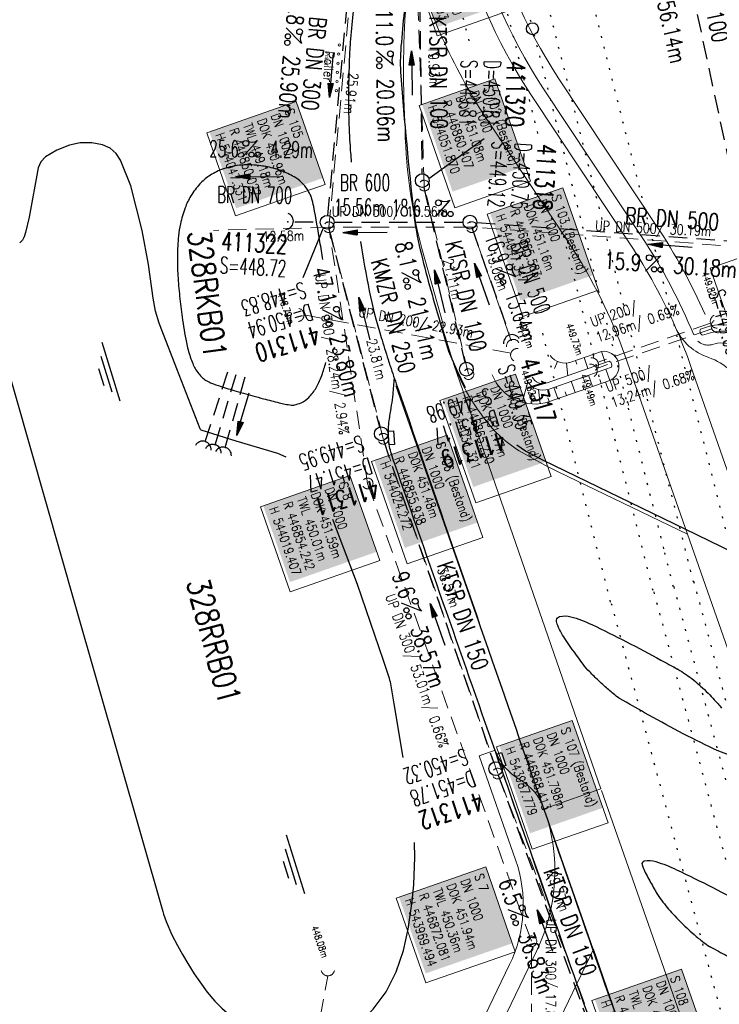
# Model space of a CAD drawing. Extents: x 446577 to 447240, y 443630 to 444842.
# Tile 25 of 71: x 446817 to 446893, y 443962 to 444069. Entities that reach past the tile are written whole.
import ezdxf
from ezdxf.enums import TextEntityAlignment as Align

# ---------------------------------------------------------------- set-up
doc = ezdxf.new("R2010")
doc.units = 0
doc.header["$LTSCALE"] = 2
doc.header["$MEASUREMENT"] = 0
for name, pattern in [('AUSGEZOGEN', [0]), ('GESTRICH-X2', [1.5, 1, -0.5]), ('PUNKTX2_STR', [0.6, 0.1, -0.5])]:
    doc.linetypes.add(name, pattern=pattern)
doc.layers.get('0').update_dxf_attribs({"linetype": 'AUSGEZOGEN'})
for name, color, linetype in [('200_ACHSEN', 7, 'CONTINUOUS'), ('210_Text', 7, 'CONTINUOUS'), ('Bahnachse', 7, 'CONTINUOUS'), ('Beschriftung', 7, 'CONTINUOUS'), ('FBR', 8, 'CONTINUOUS'), ('Gleisachsen', 7, 'CONTINUOUS'), ('GLOBAL', 7, 'CONTINUOUS'), ('Hintergrund', 7, 'CONTINUOUS'), ('Hintergrundplan', 7, 'CONTINUOUS'), ('Ingenieurbauwerke', 15, 'CONTINUOUS'), ('KANAL', 7, 'GESTRICH-X2'), ('PFEIL', 7, 'CONTINUOUS'), ('RRB', 4, 'AUSGEZOGEN'), ('SCHACHTNR', 6, 'CONTINUOUS'), ('SCHLITZRINNE', 8, 'AUSGEZOGEN'), ('SCHSYMBOL', 7, 'AUSGEZOGEN'), ('STRASSE', 8, 'CONTINUOUS'), ('TEXTO', 4, 'CONTINUOUS'), ('TEXTU', 4, 'CONTINUOUS')]:
    doc.layers.add(name, color=color, linetype=linetype)
doc.styles.add('10', font='ARIALUNI.TTF', dxfattribs={"height": 1})
doc.styles.add('11', font='txt_____.ttf', dxfattribs={"width": 0.8, "height": 1})
doc.styles.add('4', font='txt_____.ttf', dxfattribs={"width": 0.9, "height": 1})
doc.styles.add('6', font='txt_____.ttf', dxfattribs={"width": 0.8, "height": 1})
doc.styles.add('8', font='txt_____.ttf', dxfattribs={"width": 0.8, "height": 1})
doc.styles.add('ROMANS', font='romans.shx', dxfattribs={"width": 0.8})

# ---------------------------------------------------------------- blocks, each defined once
blk = doc.blocks.new('GST')
at = {"color": 0}
blk.add_circle((0, 0), 0.75, dxfattribs=at)
blk.add_point((0, 0), dxfattribs=at)
blk = doc.blocks.new('10')
blk.add_blockref('GST', (0, 0))
blk = doc.blocks.new('PROM')
blk.add_line((1.57, 1.82), (0.02, 0.02))
for centre, radius in [((0.32, 1.51), 0.317), ((0.94, 0.29), 0.283), ((1.64, 0.29), 0.283)]:
    blk.add_circle(centre, radius)
blk.add_arc((0.99, 2.68), 1.03, 239.1414, 303.3549)
blk = doc.blocks.new('PFEIL2')
at = {"color": 0}
for p, q in [((0.88, 0), (-2.4, -0.01)), ((0.88, -0.27), (0.88, 0.28)), ((0.88, 0.28), (2.43, 0.01)), ((0.91, 0.27), (0.88, 0.26)), ((0.97, 0.26), (0.88, 0.25)), ((1.02, 0.25), (0.88, 0.23)), ((1.07, 0.24), (0.88, 0.21)), ((1.13, 0.23), (0.88, 0.19)), ((1.18, 0.22), (0.88, 0.17)), ((1.24, 0.21), (0.88, 0.15)), ((1.29, 0.21), (0.88, 0.14)), ((1.34, 0.2), (0.88, 0.12)), ((1.4, 0.19), (0.88, 0.1)), ((1.45, 0.18), (0.88, 0.08)), ((1.51, 0.17), (0.88, 0.06)), ((1.56, 0.16), (0.88, 0.04)), ((1.61, 0.15), (0.88, 0.02)), ((1.67, 0.14), (0.88, 0.01)), ((1.72, 0.13), (0.88, -0.01)), ((1.78, 0.12), (0.88, -0.03)), ((1.83, 0.11), (0.88, -0.05)), ((1.88, 0.1), (0.88, -0.07)), ((1.94, 0.09), (0.88, -0.09)), ((2.05, 0.08), (0.88, -0.12)), ((1.99, 0.08), (0.88, -0.11)), ((2.1, 0.07), (0.88, -0.14)), ((2.15, 0.06), (0.88, -0.16)), ((2.21, 0.05), (0.88, -0.18)), ((2.26, 0.04), (0.88, -0.2)), ((2.32, 0.03), (0.88, -0.22)), ((2.37, 0.02), (0.88, -0.23)), ((2.42, 0.01), (0.88, -0.25)), ((2.43, 0.01), (0.88, -0.27))]:
    blk.add_line(p, q, dxfattribs=at)
blk = doc.blocks.new('40')
at = {"color": 0}
blk.add_arc((0.02, 0.31), 0.91, 192.5363, 347.4637, dxfattribs=at)
blk.add_point((0, 0), dxfattribs=at)
blk = doc.blocks.new('30S')
at = {"color": 0}
for p, q in [((-0.75, -0.58), (-0.75, 0)), ((-0.75, 0), (0.75, 0)), ((0.75, 0), (0.75, -0.58)), ((0.75, -0.58), (-0.75, -0.58))]:
    blk.add_line(p, q, dxfattribs=at)
blk.add_point((0, 0), dxfattribs=at)
blk = doc.blocks.new('WASSER2')
at = {"layer": 'TEXTU'}
for p, q in [((-3.34, 0.01), (3.36, 0.01)), ((-1.9, -0.54), (2.16, -0.54)), ((-0.7, -1.16), (1.24, -1.16))]:
    blk.add_line(p, q, dxfattribs=at)
blk = doc.blocks.new('DL')
at = {"color": 0}
blk.add_arc((-0.31, 0.02), 0.91, 282.5363, 77.4637, dxfattribs=at)
blk.add_point((0.6, 0), dxfattribs=at)
blk = doc.blocks.new('Schacht')
at = {"color": 18, "lineweight": 9, "true_color": 0x000000}
blk.add_circle((0, 0), 0.779, dxfattribs=at)
blk = doc.blocks.new('Ein-_Auslauf')
at = {"color": 18, "lineweight": 9, "true_color": 0x000000}
blk.add_lwpolyline([(-0.700676, -0.583948, -0.8168744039), (0.724419, -0.589597)], format="xyb", dxfattribs=at)

msp = doc.modelspace()

# ---------------------------------------------------------------- hatches: boundary and pattern name
at = {"layer": 'SCHLITZRINNE'}
h = msp.add_hatch(dxfattribs=at)
h.set_pattern_fill('_USER', color=256, scale=1.5, angle=45, style=0, pattern_type=0)
h.set_pattern_definition([(322.9886, (446836.6, 444435.4555), (0.9029613, 1.1977733), [])])
edge = h.paths.add_edge_path()
edge.add_arc((443111.83, 443902.6), 3762.71, 8.23795, 8.30974, ccw=False)
edge.add_arc((446520.77, 444396.14), 318.23, 7.9911, 8.2379, ccw=False)
edge.add_arc((253459.12, 417293.73), 195272.94, 7.9871951, 7.9910869, ccw=False)
edge.add_arc((449695.91, 444828.29), 2886.15, 187.98719, 188.01921)
edge.add_arc((478554.21, 448893.92), 32029.44, 188.019207, 188.030722)
edge.add_arc((640420.62, 471731.27), 195498.95, 188.0307211, 188.0353819)
edge.add_arc((455274.81, 445594.12), 8517.33, 188.035382, 188.097152)
edge.add_arc((489167.9, 450416.11), 42751.72, 188.097151, 188.124722)
edge.add_arc((449184.27, 444707.99), 2362.7, 188.12472, 188.49575)
edge.add_arc((449950.36, 444822.42), 3137.28, 188.49575, 188.81773)
edge.add_arc((447543.72, 444449.09), 701.86, 188.81773, 189.30353)
edge.add_arc((451782.27, 445143.45), 4996.91, 189.30353, 189.48559)
edge.add_arc((448740.59, 444635.24), 1913.06, 189.48559, 190.21078)
edge.add_arc((449004.19, 444682.72), 2180.9, 190.21078, 190.88997)
edge.add_arc((448612.49, 444607.36), 1782.03, 190.88997, 191.6137)
edge.add_arc((448466.45, 444577.34), 1632.93, 191.6137, 192.36975)
edge.add_arc((450054.51, 444925.62), 3258.73, 192.36975, 192.71232)
edge.add_arc((448394.44, 444551.13), 1556.95, 192.71232, 193.20792)
edge.add_arc((448423.51, 444557.96), 1586.81, 193.20792, 193.56218)
edge.add_arc((449785.72, 444886.56), 2988.09, 193.56218, 193.82035)
edge.add_arc((448360.45, 444535.94), 1520.33, 193.82035, 194.67397)
edge.add_arc((449045.99, 444715.46), 2228.99, 194.67397, 195.37895)
edge.add_arc((447260.21, 444224.28), 376.88, 195.379, 195.9801)
edge.add_arc((496192.2, 458236.93), 51275.74, 195.980127, 196.031667)
edge.add_arc((447192.22, 444157.1), 293.01, 196.0317, 196.9281)
edge.add_arc((450021.91, 445018.34), 3250.86, 196.92811, 197.19724)
edge.add_arc((443111.83, 443902.6), 3762.21, 8.23795, 8.30974, ccw=False)
edge.add_arc((446520.77, 444396.14), 317.73, 7.9911, 8.2379, ccw=False)
edge.add_arc((253459.12, 417293.73), 195272.44, 7.9871951, 7.9910869, ccw=False)
edge.add_arc((449695.91, 444828.29), 2886.65, 187.98719, 188.00697)
edge.add_line((446834.54, 444446.34), (446835.04, 444446.41))
h = msp.add_hatch(dxfattribs=at)
h.set_pattern_fill('_USER', color=256, scale=1.5, angle=45, style=0, pattern_type=0)
h.set_pattern_definition([(331.9152, (446910.9975, 444074.8353), (0.706167, 1.3233776), [])])
edge = h.paths.add_edge_path()
edge.add_arc((443111.83, 443902.6), 3762.71, 8.23795, 8.30974, ccw=False)
edge.add_arc((446520.77, 444396.14), 318.23, 7.9911, 8.2379, ccw=False)
edge.add_arc((253459.12, 417293.73), 195272.94, 7.9871951, 7.9910869, ccw=False)
edge.add_arc((449695.91, 444828.29), 2886.15, 187.98719, 188.01921)
edge.add_arc((478554.21, 448893.92), 32029.44, 188.019207, 188.030722)
edge.add_arc((640420.62, 471731.27), 195498.95, 188.0307211, 188.0353819)
edge.add_arc((455274.81, 445594.12), 8517.33, 188.035382, 188.097152)
edge.add_arc((489167.9, 450416.11), 42751.72, 188.097151, 188.124722)
edge.add_arc((449184.27, 444707.99), 2362.7, 188.12472, 188.49575)
edge.add_arc((449950.36, 444822.42), 3137.28, 188.49575, 188.81773)
edge.add_arc((447543.72, 444449.09), 701.86, 188.81773, 189.30353)
edge.add_arc((451782.27, 445143.45), 4996.91, 189.30353, 189.48559)
edge.add_arc((448740.59, 444635.24), 1913.06, 189.48559, 190.21078)
edge.add_arc((449004.19, 444682.72), 2180.9, 190.21078, 190.88997)
edge.add_arc((448612.49, 444607.36), 1782.03, 190.88997, 191.6137)
edge.add_arc((448466.45, 444577.34), 1632.93, 191.6137, 192.36975)
edge.add_arc((450054.51, 444925.62), 3258.73, 192.36975, 192.71232)
edge.add_arc((448394.44, 444551.13), 1556.95, 192.71232, 193.20792)
edge.add_arc((448423.51, 444557.96), 1586.81, 193.20792, 193.56218)
edge.add_arc((449785.72, 444886.56), 2988.09, 193.56218, 193.82035)
edge.add_arc((448360.45, 444535.94), 1520.33, 193.82035, 194.67397)
edge.add_arc((449045.99, 444715.46), 2228.99, 194.67397, 195.37895)
edge.add_arc((447260.21, 444224.28), 376.88, 195.379, 195.9801)
edge.add_arc((496192.2, 458236.93), 51275.74, 195.980127, 196.031667)
edge.add_arc((447192.22, 444157.1), 293.01, 196.0317, 196.9281)
edge.add_arc((450021.91, 445018.34), 3250.86, 196.92811, 197.19724)
edge.add_arc((447192.22, 444157.1), 293.51, 196.1512, 196.9281)
edge.add_arc((450021.91, 445018.34), 3251.36, 196.92811, 197.19724)

# ---------------------------------------------------------------- linework, layer by layer
at = {"layer": '200_ACHSEN', "color": 8, "lineweight": 9, "true_color": 0x7f7f7f}
msp.add_lwpolyline([(446877.09, 444209.21, -0.004255), (446885.42, 444176.32, 0.024318), (446940.47, 443990.56), (446963.14, 443925.82), (447048.75, 443681.27)], format="xyb", dxfattribs=at)
msp.add_lwpolyline([(446877.09, 444209.21, -0.004255), (446885.42, 444176.32, 0.024318), (446940.47, 443990.56), (446963.14, 443925.82), (447048.75, 443681.27)], format="xyb", dxfattribs=at)
at = {"layer": '210_Text', "color": 18, "lineweight": 9, "true_color": 0x000000}
for points in [[(446851.23, 444066.65, 1), (446851.48, 444066.65, 1), (446851.23, 444066.65)], [(446851.23, 444066.65, 1), (446851.48, 444066.65, 1), (446851.23, 444066.65)], [(446851.17, 444065.65, 1), (446851.42, 444065.65, 1), (446851.17, 444065.65)], [(446851.17, 444065.65, 1), (446851.42, 444065.65, 1), (446851.17, 444065.65)], [(446851.1, 444064.65, 1), (446851.35, 444064.65, 1), (446851.1, 444064.65)], [(446851.1, 444064.65, 1), (446851.35, 444064.65, 1), (446851.1, 444064.65)], [(446851.03, 444063.65, 1), (446851.28, 444063.65, 1), (446851.03, 444063.65)], [(446851.03, 444063.65, 1), (446851.28, 444063.65, 1), (446851.03, 444063.65)], [(446850.97, 444062.66, 1), (446851.22, 444062.66, 1), (446850.97, 444062.66)], [(446850.97, 444062.66, 1), (446851.22, 444062.66, 1), (446850.97, 444062.66)], [(446850.9, 444061.66, 1), (446851.15, 444061.66, 1), (446850.9, 444061.66)], [(446850.9, 444061.66, 1), (446851.15, 444061.66, 1), (446850.9, 444061.66)]]:
    msp.add_lwpolyline(points, format="xyb", close=True, dxfattribs=at)
at = {"layer": 'Bahnachse', "color": 7, "linetype": 'PUNKTX2_STR'}
msp.add_line((446870.7, 444075.2), (446872.25, 444069.04), dxfattribs=at)
at = {"layer": 'Bahnachse', "linetype": 'PUNKTX2_STR'}
for p, q in [((446872.57, 444067.78), (446886.8, 444011.3)), ((446886.8, 444011.3), (446887.73, 444007.58)), ((446887.8, 444007.6), (446897.28, 443972.23))]:
    msp.add_line(p, q, dxfattribs=at)
at = {"layer": 'Bahnachse', "color": 7, "linetype": 'Continuous'}
msp.add_circle((446872.41, 444068.41), 0.65, dxfattribs=at)
at = {"layer": 'Beschriftung', "color": 18, "lineweight": 9, "true_color": 0x000000}
for points in [[(446868.58, 444080.2), (446871.77, 444071.06), (446862.02, 444067.65), (446858.82, 444076.8), (446868.58, 444080.2)], [(446868.31, 444062.94), (446872.21, 444051.78), (446863.96, 444048.9), (446860.07, 444060.06), (446868.31, 444062.94)], [(446846.66, 444060.46), (446849.81, 444051.44), (446840.06, 444048.03), (446836.91, 444057.05), (446846.66, 444060.46)], [(446875.72, 444051.08), (446879.62, 444039.92), (446871.37, 444037.04), (446867.48, 444048.2), (446875.72, 444051.08)], [(446901.53, 444045.73), (446904.77, 444036.47), (446895.01, 444033.06), (446891.78, 444042.32), (446901.53, 444045.73)], [(446870.57, 444030.76), (446874.46, 444019.6), (446866.22, 444016.72), (446862.32, 444027.88), (446870.57, 444030.76)], [(446863.1, 444024.12), (446867, 444012.96), (446858.76, 444010.08), (446854.86, 444021.24), (446863.1, 444024.12)], [(446852.52, 444019.72), (446855.76, 444010.45), (446846, 444007.04), (446842.76, 444016.31), (446852.52, 444019.72)], [(446876.74, 443993.01), (446880.64, 443981.85), (446872.39, 443978.97), (446868.49, 443990.13), (446876.74, 443993.01)], [(446867.32, 443977.05), (446870.54, 443967.79), (446860.78, 443964.4), (446857.56, 443973.66), (446867.32, 443977.05)], [(446888.65, 443965.91), (446891.89, 443956.64), (446882.13, 443953.23), (446878.89, 443962.5), (446888.65, 443965.91)]]:
    msp.add_lwpolyline(points, close=True, dxfattribs=at)
at = {"layer": 'FBR', "flags": 128}
msp.add_lwpolyline([(446878.68, 444195.39, 0.001546), (446880.95, 444185.85, 0.001126), (446884.14, 444172.77, 0.003725), (446889.71, 444150.81, 0.003076), (446896.82, 444124.33, 0.002623), (446897.89, 444120.52, 0.000225), (446910.61, 444076.18, 0.003912), (446911.91, 444071.79, 0.001174), (446916.39, 444057.19)], format="xyb", dxfattribs=at)
at = {"layer": 'FBR'}
for points in [[(446861.42, 444188.48, -0.005), (446861.89, 444180.08, -0.020582), (446861.94, 444170.85, -0.001032), (446861.01, 444146.11, -0.007795), (446860.83, 444142.84, -0.004342), (446859.19, 444122.31, -0.007421), (446857.95, 444110.33, -0.005828), (446855.94, 444094.92, 0.005838), (446853.93, 444079.54, 0.002081), (446852.84, 444069.99, 0.006504), (446852.55, 444066.93, 0.011525), (446852.48, 444065.88, 0.003515), (446852.38, 444062.46, 0.021637), (446852.51, 444055.93, 0.004353), (446852.66, 444053.87, 0.016598)], [(446875.71, 444144.71, 0.001523), (446879.95, 444128.66, 0.003013), (446882.16, 444120.56, 0.000031), (446888.73, 444097.13, 0.001239), (446888.89, 444096.55, 0.001309), (446893.44, 444080.77, 0.002539), (446895.85, 444072.66, 0.000684), (446897.9, 444065.92, 0.000889), (446899.49, 444060.74, 0.00048), (446902.03, 444052.57, 0.001031), (446903.22, 444048.77, 0.000421), (446904.11, 444045.94, 0.000452)], [(446858.42, 444070.26, 0.003076), (446858.08, 444066.46, 0.040287), (446858.06, 444063.28, 0.008493), (446859.47, 444048.33, 0.03184), (446860.18, 444044.3, 0.016136), (446862.33, 444036.53)], [(446853.67, 444045.22, 0.011289), (446854.63, 444039.83, 0.025623), (446855.92, 444034.77, 0.001286), (446856.68, 444032.35, 0.004431), (446856.9, 444031.65, 0.002442), (446857.66, 444029.43, 0.000136), (446871.48, 443989.56, 0.000951), (446884.95, 443950.98, 0.029801)], [(446894.43, 443989.13, -0.060943), (446892.19, 443989.89, -0.016767), (446884.62, 443993.86, -0.00126), (446881.97, 443995.37, -0.023958), (446881.84, 443995.45, -0.017922), (446881.22, 443995.92, -0.010502), (446880.22, 443996.78, -0.010196), (446879.6, 443997.36, -0.006528), (446878.65, 443998.31, -0.032166), (446877.92, 443999.16, -0.011327), (446876.07, 444001.74, -0.040945), (446875.16, 444003.35, -0.125745), (446875.04, 444003.95, -0.328623), (446875.37, 444004.34, -0.126561), (446876.59, 444004.32, -0.045068), (446878.86, 444003.47, -0.012865), (446886.41, 443999.6, -0.00041), (446888.15, 443998.65, -0.007586), (446888.24, 443998.6, -0.018744), (446889.09, 443998.06, -0.016956), (446889.98, 443997.4, -0.01545), (446890.73, 443996.76, -0.013517), (446891.55, 443995.98, -0.010513), (446892.22, 443995.27, -0.008528), (446893.02, 443994.36, -0.015727)], [(446895.98, 443972.75, 0.01026), (446888.14, 443976.71, 0.037309), (446885.89, 443977.59, 0.124877), (446884.58, 443977.66, 0.442569), (446884.35, 443977.29, 0.031066), (446884.53, 443976.82, 0.018658), (446884.89, 443976.08, 0.003611), (446885.67, 443974.66, 0.01325), (446885.89, 443974.28, 0.017043), (446886.48, 443973.41, 0.018166), (446887.09, 443972.63, 0.010786), (446887.72, 443971.92, 0.009409), (446888.48, 443971.12, 0.008398), (446889.21, 443970.41, 0.007845), (446890.01, 443969.68, 0.017463), (446891.01, 443968.86, 0.026869), (446891.7, 443968.39, 0.012419), (446891.77, 443968.35, 0.000475), (446893.58, 443967.37, 0.011161)]]:
    msp.add_lwpolyline(points, format="xyb", dxfattribs=at)
for points in [[(446865.1, 444029.28), (446864.15, 444031.23), (446863.3, 444033.22), (446862.33, 444036.53)], [(446873.6, 444021.35), (446871.65, 444022.38), (446870.7, 444023.01)], [(446897.13, 444009.4), (446895.68, 444010.63), (446889.04, 444013.86), (446873.6, 444021.35)]]:
    msp.add_lwpolyline(points, dxfattribs=at)
at = {"layer": 'Gleisachsen', "color": 8, "linetype": 'PUNKTX2_STR'}
for p, q in [((446872.88, 444075.75), (446889.91, 444008.16)), ((446868.52, 444074.65), (446872.98, 444056.92)), ((446875.2, 444048.13), (446885.56, 444007)), ((446889.97, 444008.18), (446910.86, 443930.2)), ((446885.63, 444007.02), (446902.86, 443942.69))]:
    msp.add_line(p, q, dxfattribs=at)
at = {"layer": 'Hintergrund', "color": 254, "lineweight": 18, "true_color": 0xcccccc}
for p, q in [((446878.03, 444032.57), (446878.45, 444031.36)), ((446878.97, 444032.9), (446879.11, 444032.5)), ((446879.11, 444032.5), (446879.11, 444032.5)), ((446879.11, 444032.5), (446879.11, 444032.5)), ((446879.92, 444033.23), (446880.34, 444032.02)), ((446882.51, 444032.72), (446889.3, 444013.33)), ((446875.15, 444032.13), (446874.82, 444031.37)), ((446874.82, 444031.37), (446874.82, 444031.37)), ((446874.82, 444031.37), (446874.82, 444031.37)), ((446874.82, 444031.37), (446874.82, 444031.37)), ((446876.13, 444031.97), (446876.25, 444030.59)), ((446877.08, 444032.24), (446877.23, 444031.84)), ((446877.23, 444031.84), (446877.23, 444031.84)), ((446877.23, 444031.84), (446877.23, 444031.84)), ((446878.45, 444031.36), (446878.45, 444031.36)), ((446878.45, 444031.36), (446878.45, 444031.36)), ((446880.34, 444032.02), (446880.34, 444032.02)), ((446880.34, 444032.02), (446880.34, 444032.02)), ((446880.84, 444030.08), (446880.41, 444031.31)), ((446876.25, 444030.59), (446876.25, 444030.59)), ((446876.25, 444030.59), (446876.25, 444030.59)), ((446878.95, 444029.42), (446878.52, 444030.64)), ((446879.89, 444029.75), (446879.75, 444030.16)), ((446871.28, 444027.7), (446871.91, 444029.89)), ((446873.26, 444027.54), (446873.06, 444029.08)), ((446875.17, 444028.1), (446874.75, 444029.32)), ((446877.06, 444028.76), (446876.63, 444029.98)), ((446878.01, 444029.09), (446877.86, 444029.5)), ((446869.91, 444028.33), (446870.29, 444028.93)), ((446872.26, 444027.52), (446872.31, 444028.14)), ((446874.23, 444027.77), (446874.09, 444028.19)), ((446876.12, 444028.43), (446875.98, 444028.84)), ((446868.35, 443989.79), (446866.59, 443989.17)), ((446868.35, 443989.79), (446871.77, 443979.97)), ((446879.92, 443985.39), (446931.83, 443837.32)), ((446871.77, 443979.97), (446873.28, 443975.76)), ((446873.28, 443975.76), (446874.42, 443972.49))]:
    msp.add_line(p, q, dxfattribs=at)
for points in [[(446877.09, 444209.21, -0.004255), (446885.42, 444176.32, 0.024318), (446940.47, 443990.56), (446963.14, 443925.82), (447048.75, 443681.27)], [(446862.67, 444101.14, 0.175962), (446872.3, 444061.15), (446883.05, 444044.92, -0.043109), (446888, 444035.86)], [(446863.87, 444101, 0.168844), (446873.55, 444061.97), (446884.3, 444045.75, -0.049429), (446889.98, 444035.03)], [(446865.86, 444100.82, 0.16881), (446875.22, 444063.07), (446885.97, 444046.86, -0.043127), (446891.21, 444037.26)], [(446889.3, 444013.33), (446875.21, 444020.12), (446873.84, 444020.81), (446870.97, 444022.41, -0.101344), (446866.97, 444026.18, -0.070272), (446863.89, 444031.7), (446862.52, 444036.01), (446862.7, 444036.08), (446860.34, 444044.47, -0.059371), (446858.5, 444058.22, -0.033058), (446858.68, 444071.96, 0.000249), (446859.31, 444076.36)], [(446859.31, 444076.36, 0.077171), (446867.71, 444058.11), (446876.44, 444044.95, -0.062315), (446882.51, 444032.72)], [(446888, 444035.86, -0.019083), (446889.67, 444031.61), (446967, 443810.9)], [(446888, 444035.86, 0.213062), (446891.62, 444032.56, -0.23303), (446895.4, 444028.85), (446968.15, 443821.23, -0.227664), (446967.57, 443816.06, 0.227694), (446967, 443810.9)], [(446890.94, 444035, -0.42086), (446890.71, 444035.66), (446891.16, 444035.82, -0.401798), (446898.37, 444032.55, -0.019269), (446898.52, 444032.14), (446901.86, 444021.38), (446903.38, 444016.63), (446904.95, 444011.89), (446906.57, 444007.16), (446944.26, 443898.51), (446957.37, 443860.72), (446959.01, 443856), (446960.65, 443851.28), (446962.3, 443846.56), (446963.95, 443841.84), (446965.6, 443837.12), (446967.26, 443832.4), (446971.83, 443819.4, -0.068029), (446972.95, 443813.91, -0.048999), (446972.82, 443809.86, 0.113451), (446973.74, 443800.84), (446974.01, 443800.13)], [(446973.35, 443799.88), (446973.08, 443800.61, -0.113568), (446972.13, 443809.95, 0.117419), (446971.17, 443819.17), (446966.6, 443832.17), (446964.94, 443836.89), (446963.29, 443841.61), (446961.64, 443846.33), (446959.99, 443851.05), (446958.35, 443855.77), (446956.71, 443860.49), (446943.6, 443898.28), (446905.91, 444006.93), (446904.29, 444011.66), (446902.71, 444016.41), (446901.19, 444021.17), (446897.85, 444031.93, 0.424353), (446891.43, 444035.17), (446890.94, 444035)], [(446972.33, 443799.54), (446971.82, 443801.01, -0.118953), (446970.94, 443810.84, 0.125853), (446970.14, 443820.08), (446895.84, 444032.15, 0.414457), (446892.01, 444033.99, -0.054822), (446891.65, 444033.93, -0.20187), (446890.44, 444034.34)], [(446879.92, 444033.23), (446876.6, 444032.07, -0.330396), (446874.34, 444032.78)], [(446881.74, 444032.11, 0.36613), (446879.92, 444033.23)], [(446871.77, 444030.11, 0.376192), (446874.23, 444029.14), (446881.01, 444031.52)], [(446880.78, 444032.18), (446874, 444029.8, -0.370699), (446872.37, 444030.44)], [(446880.78, 444032.18, -0.408367), (446881.01, 444031.52)], [(446880.84, 444030.08, 0.054823), (446881.15, 444030.25, 0.323162), (446881.74, 444032.11)], [(446880.84, 444030.08), (446874.28, 444027.78, -0.40635), (446868.03, 444030.69)], [(446868.35, 443989.79, 0.179729), (446871.01, 443986.57)], [(446866.59, 443989.17), (446870.57, 443977.82, -0.198089), (446869.92, 443966.4), (446864.11, 443954.33, 0.177553), (446862.44, 443937.2, -0.170894), (446862.25, 443935.15), (446859.23, 443928.87)], [(446873.67, 443983.39, 0.178147), (446871.01, 443986.57)], [(446873.73, 443983.22, -0.19887), (446872.88, 443967.94), (446865.91, 443953.46, 0.186096), (446864.58, 443936.97)], [(446881.54, 443960.92), (446879.04, 443968.07), (446870.87, 443951.07, 0.199018), (446870.12, 443937.7)]]:
    msp.add_lwpolyline(points, format="xyb", dxfattribs=at)
at = {"layer": 'Hintergrundplan', "color": 254, "lineweight": 18, "true_color": 0xcccccc}
for p, q in [((446878.03, 444032.57), (446878.45, 444031.36)), ((446878.97, 444032.9), (446879.11, 444032.5)), ((446879.11, 444032.5), (446879.11, 444032.5)), ((446879.11, 444032.5), (446879.11, 444032.5)), ((446879.92, 444033.23), (446880.34, 444032.02)), ((446882.51, 444032.72), (446889.3, 444013.33)), ((446879.86, 443985.56), (446863.89, 444031.7)), ((446875.15, 444032.13), (446874.82, 444031.37)), ((446874.82, 444031.37), (446874.82, 444031.37)), ((446874.82, 444031.37), (446874.82, 444031.37)), ((446874.82, 444031.37), (446874.82, 444031.37)), ((446876.13, 444031.97), (446876.25, 444030.59)), ((446877.08, 444032.24), (446877.23, 444031.84)), ((446877.23, 444031.84), (446877.23, 444031.84)), ((446877.23, 444031.84), (446877.23, 444031.84)), ((446878.45, 444031.36), (446878.45, 444031.36)), ((446878.45, 444031.36), (446878.45, 444031.36)), ((446880.34, 444032.02), (446880.34, 444032.02)), ((446880.34, 444032.02), (446880.34, 444032.02)), ((446880.84, 444030.08), (446880.41, 444031.31)), ((446876.25, 444030.59), (446876.25, 444030.59)), ((446876.25, 444030.59), (446876.25, 444030.59)), ((446878.95, 444029.42), (446878.52, 444030.64)), ((446879.89, 444029.75), (446879.75, 444030.16)), ((446881.54, 443960.92), (446857.53, 444029.47)), ((446871.28, 444027.7), (446871.91, 444029.89)), ((446873.26, 444027.54), (446873.06, 444029.08)), ((446875.17, 444028.1), (446874.75, 444029.32)), ((446877.06, 444028.76), (446876.63, 444029.98)), ((446878.01, 444029.09), (446877.86, 444029.5)), ((446869.91, 444028.33), (446870.29, 444028.93)), ((446872.26, 444027.52), (446872.31, 444028.14)), ((446874.23, 444027.77), (446874.09, 444028.19)), ((446876.12, 444028.43), (446875.98, 444028.84)), ((446889.3, 444013.33), (446914.12, 443942.28)), ((446868.35, 443989.79), (446866.59, 443989.17)), ((446868.35, 443989.79), (446871.77, 443979.97)), ((446879.86, 443985.56), (446873.67, 443983.39)), ((446879.92, 443985.39), (446931.83, 443837.32)), ((446871.77, 443979.97), (446873.28, 443975.76)), ((446873.28, 443975.76), (446874.42, 443972.49))]:
    msp.add_line(p, q, dxfattribs=at)
for points in [[(446877.09, 444209.21, -0.004255), (446885.42, 444176.32, 0.024318), (446940.47, 443990.56), (446963.14, 443925.82), (447048.75, 443681.27)], [(446862.67, 444101.14, 0.175962), (446872.3, 444061.15), (446883.05, 444044.92, -0.043109), (446888, 444035.86)], [(446863.87, 444101, 0.168844), (446873.55, 444061.97), (446884.3, 444045.75, -0.049429), (446889.98, 444035.03)], [(446865.86, 444100.82, 0.16881), (446875.22, 444063.07), (446885.97, 444046.86, -0.043127), (446891.21, 444037.26)], [(446889.3, 444013.33), (446875.21, 444020.12), (446873.84, 444020.81), (446870.97, 444022.41, -0.101344), (446866.97, 444026.18, -0.070272), (446863.89, 444031.7), (446862.52, 444036.01), (446862.7, 444036.08), (446860.34, 444044.47, -0.059371), (446858.5, 444058.22, -0.033058), (446858.68, 444071.96, 0.000249), (446859.31, 444076.36)], [(446859.31, 444076.36, 0.077171), (446867.71, 444058.11), (446876.44, 444044.95, -0.062315), (446882.51, 444032.72)], [(446888, 444035.86, -0.019083), (446889.67, 444031.61), (446967, 443810.9)], [(446888, 444035.86, 0.213062), (446891.62, 444032.56, -0.23303), (446895.4, 444028.85), (446968.15, 443821.23, -0.227664), (446967.57, 443816.06, 0.227694), (446967, 443810.9)], [(446890.94, 444035, -0.42086), (446890.71, 444035.66), (446891.16, 444035.82, -0.401798), (446898.37, 444032.55, -0.019269), (446898.52, 444032.14), (446901.86, 444021.38), (446903.38, 444016.63), (446904.95, 444011.89), (446906.57, 444007.16), (446944.26, 443898.51), (446957.37, 443860.72), (446959.01, 443856), (446960.65, 443851.28), (446962.3, 443846.56), (446963.95, 443841.84), (446965.6, 443837.12), (446967.26, 443832.4), (446971.83, 443819.4, -0.068029), (446972.95, 443813.91, -0.048999), (446972.82, 443809.86, 0.113451), (446973.74, 443800.84), (446974.01, 443800.13)], [(446973.35, 443799.88), (446973.08, 443800.61, -0.113568), (446972.13, 443809.95, 0.117419), (446971.17, 443819.17), (446966.6, 443832.17), (446964.94, 443836.89), (446963.29, 443841.61), (446961.64, 443846.33), (446959.99, 443851.05), (446958.35, 443855.77), (446956.71, 443860.49), (446943.6, 443898.28), (446905.91, 444006.93), (446904.29, 444011.66), (446902.71, 444016.41), (446901.19, 444021.17), (446897.85, 444031.93, 0.424353), (446891.43, 444035.17), (446890.94, 444035)], [(446972.33, 443799.54), (446971.82, 443801.01, -0.118953), (446970.94, 443810.84, 0.125853), (446970.14, 443820.08), (446895.84, 444032.15, 0.414457), (446892.01, 444033.99, -0.054822), (446891.65, 444033.93, -0.20187), (446890.44, 444034.34)], [(446879.92, 444033.23), (446876.6, 444032.07, -0.330396), (446874.34, 444032.78)], [(446881.74, 444032.11, 0.36613), (446879.92, 444033.23)], [(446871.77, 444030.11, 0.376192), (446874.23, 444029.14), (446881.01, 444031.52)], [(446880.78, 444032.18), (446874, 444029.8, -0.370699), (446872.37, 444030.44)], [(446880.78, 444032.18, -0.408367), (446881.01, 444031.52)], [(446880.84, 444030.08, 0.054823), (446881.15, 444030.25, 0.323162), (446881.74, 444032.11)], [(446880.84, 444030.08), (446874.28, 444027.78, -0.40635), (446868.03, 444030.69)], [(446868.35, 443989.79, 0.179729), (446871.01, 443986.57)], [(446866.59, 443989.17), (446870.57, 443977.82, -0.198089), (446869.92, 443966.4), (446864.11, 443954.33, 0.177553), (446862.44, 443937.2, -0.170894), (446862.25, 443935.15), (446859.23, 443928.87)], [(446873.67, 443983.39, 0.178147), (446871.01, 443986.57)], [(446873.73, 443983.22, -0.19887), (446872.88, 443967.94), (446865.91, 443953.46, 0.186096), (446864.58, 443936.97)], [(446879.04, 443968.07), (446870.87, 443951.07, 0.199018), (446870.12, 443937.7)]]:
    msp.add_lwpolyline(points, format="xyb", dxfattribs=at)
at = {"layer": 'Ingenieurbauwerke', "color": 8, "linetype": 'PUNKTX2_STR'}
for p, q in [((446877.54, 444076.92), (446894.55, 444009.41)), ((446864.25, 444071.94), (446865.69, 444066.22)), ((446873.5, 444035.21), (446880.92, 444005.76)), ((446880.99, 444005.77), (446904.69, 443917.32))]:
    msp.add_line(p, q, dxfattribs=at)
at = {"layer": 'KANAL'}
for p, q in [((446884.06, 444099.31), (446895.53, 444045.88)), ((446850.12, 444048.06), (446852.34, 444072.38)), ((446860.12, 444071.16), (446860.37, 444052.59)), ((446860.56, 444051.12), (446865.03, 444032.03)), ((446846.5, 444047.37), (446849.28, 444047.34)), ((446850.78, 444047.31), (446864.84, 444047.34)), ((446850.22, 444046.59), (446855.75, 444025)), ((446865.84, 444046.62), (446869.84, 444035.16)), ((446866.34, 444047.28), (446894.94, 444045.19)), ((446836.76, 444023.42), (446839.29, 444031.23)), ((446837.84, 444023.07), (446840.19, 444030.95)), ((446838.93, 444022.78), (446841.16, 444030.66)), ((446856.16, 444023.56), (446868.16, 443988.47)), ((446868.66, 443987.06), (446880.75, 443953.84))]:
    msp.add_line(p, q, dxfattribs=at)
at = {"layer": 'KANAL', "color": 92, "lineweight": 9, "true_color": 0x00b400}
for p, q in [((446865.44, 444030.76, 451.17), (446860.62, 444051.31, 451.07)), ((446854.45, 444018.85, 451.59), (446850.23, 444046.77, 450.96)), ((446870.06, 444034.51, 449.37), (446865.79, 444046.79, 451.16)), ((446870.06, 444033.06, 449.82), (446847.52, 444037.22, 448.76)), ((446891.94, 444035.71, 449.58), (446879.42, 444031.39, 449.49)), ((446891.8, 444036.32, 449.82), (446879.55, 444032.07)), ((446872.29, 443968.94), (446854.45, 444018.85, 451.59)), ((446872.35, 443951.12), (446872.29, 443968.94)), ((446842.7, 443925.26, 455.34), (446850.12, 443965.17, 448.08))]:
    msp.add_line(p, q, dxfattribs=at)
at = {"layer": 'KANAL', "color": 92, "lineweight": 18, "true_color": 0x00b400}
msp.add_line((446850.23, 444046.77, 450.96), (446837.66, 444046.43), dxfattribs=at)
at = {"layer": 'KANAL', "color": 92, "lineweight": 9, "true_color": 0x00b400}
for points in [[(446860.62, 444051.31, 451.07), (446859.93, 444071.24, 451.05), (446852.62, 444072.57, 450.95), (446850.23, 444046.77, 450.96)], [(446895.9, 444044.58, 451.45), (446865.79, 444046.79, 451.16), (446850.23, 444046.77, 450.96)], [(446879.14, 443959.37, 0), (446868.62, 443987.22, 0), (446856.15, 444023.72, 451.48), (446850.23, 444046.77, 450.96)]]:
    msp.add_polyline3d(points, dxfattribs=at)
at = {"layer": 'RRB', "flags": 128}
for points in [[(446845.58, 444021.72), (446844.67, 444022.1), (446840.12, 444023.46), (446836.3, 444024.66), (446836.24, 444024.71), (446836.2, 444024.8), (446833.66, 444031.35), (446832.04, 444035.54), (446831.74, 444036.31), (446831.33, 444037.63), (446831.08, 444039.04), (446830.57, 444042.72), (446829.89, 444046.41), (446828.64, 444051.28), (446827.53, 444054.09), (446827.04, 444054.82), (446826.38, 444055.39), (446825.57, 444055.75), (446824.39, 444055.98), (446823.14, 444055.97), (446821.95, 444055.73), (446820.58, 444055.18), (446819.36, 444054.43), (446818.85, 444053.91), (446818.56, 444053.25), (446817.56, 444047.88), (446817.15, 444046.21), (446817.01, 444045.72), (446816.83, 444045.36), (446816.56, 444045.08), (446816.54, 444045.07)], [(446814.93, 444044.43), (446814.02, 444043.74), (446812.5, 444041.81), (446812.5, 444041.81), (446812.39, 444041.51), (446812.41, 444041.21), (446812.78, 444039.86), (446812.78, 444039.86), (446812.78, 444039.86), (446812.78, 444039.86), (446812.78, 444039.86), (446822.54, 444005.69), (446822.54, 444005.69), (446832.12, 443972.18), (446832.2, 443971.91), (446832.2, 443971.91), (446832.49, 443971.09), (446833.13, 443969.66), (446833.73, 443968.47), (446834.27, 443967.49), (446834.84, 443966.54), (446835.56, 443965.41), (446836.16, 443964.52), (446836.98, 443963.41), (446837.8, 443962.41), (446838.56, 443961.64), (446839.15, 443961.13), (446840.45, 443960.16), (446841.68, 443959.32), (446842.44, 443958.88), (446843.17, 443958.57), (446844.64, 443958.14), (446845.89, 443957.89), (446846.94, 443957.78), (446848.07, 443957.8), (446849.2, 443958), (446850.23, 443958.32), (446851.38, 443958.8), (446852.5, 443959.39), (446853.41, 443959.97), (446854.01, 443960.48), (446855.05, 443961.55), (446856.46, 443963.44), (446857.55, 443965.61), (446858.34, 443967.93), (446858.87, 443970.27), (446859.31, 443973.27), (446859.48, 443975.13), (446859.59, 443978.07), (446859.57, 443979.72)], [(446858.31, 443988.99), (446857.33, 443994.82), (446856.93, 443997.22), (446856.92, 443997.26), (446856.82, 443997.59), (446856.18, 443999.55), (446856.18, 443999.55), (446856.18, 443999.55), (446853.33, 444007.85), (446850.64, 444014.9)]]:
    msp.add_lwpolyline(points, dxfattribs=at)
at = {"layer": 'RRB'}
for points in [[(446847.43, 444051.46, 0.066196), (446846.61, 444052.15, 0.045016), (446845.23, 444052.86, 0.036067), (446844.11, 444053.22, 0.027472), (446842.61, 444053.5, 0.060423), (446840.48, 444053.53, 0.063998), (446838.52, 444053.05, 0.054365), (446837.16, 444052.35, 0.063342), (446836.16, 444051.49, 0.046814), (446835.18, 444050.18, 0.052497), (446834.56, 444048.87, 0.026631), (446834.05, 444047.15, 0.035763), (446833.84, 444045.83, 0.018288), (446833.72, 444043.61, 0.019235), (446833.77, 444041.5, 0.009628), (446833.96, 444039.25, 0.009572), (446834.23, 444036.99, 0.016078), (446834.7, 444034.22, 0.027322), (446835.12, 444032.63, 0.022237), (446835.39, 444031.91, 0.028059), (446835.65, 444031.37, 0.04111), (446836.05, 444030.79, 0.048562), (446836.47, 444030.36, 0.028111), (446836.91, 444030.03, 0.046767), (446837.21, 444029.87, 0.01157), (446837.67, 444029.69, 0.01051), (446838.18, 444029.51, 0.005705), (446839.88, 444028.98, 0.004748), (446841.93, 444028.4, 0.003532), (446843.11, 444028.08, 0.002431), (446844.81, 444027.64, 0.013431), (446845.46, 444027.5, 0.013193), (446846.12, 444027.39, 0.092567), (446846.5, 444027.41, 0.047695), (446847.19, 444027.64, 0.090778), (446848.05, 444028.23, 0.071493), (446848.84, 444029.28, 0.020803), (446849.13, 444029.85, 0.015683), (446849.45, 444030.63, 0.02392), (446849.89, 444032.03, 0.049715)], [(446849.56, 444043.24, 0.003162), (446849.25, 444045.18, 0.006566), (446848.57, 444049.02, 0.026362), (446848.34, 444049.96, 0.06306), (446848.02, 444050.67, 0.048818), (446847.43, 444051.46, 0.066196)]]:
    msp.add_lwpolyline(points, format="xyb", dxfattribs=at)
at = {"layer": 'SCHACHTNR'}
for p, q in [((446861.13, 444052.08), (446867.13, 444056.45)), ((446849.6, 444046.68), (446847.4, 444041.27))]:
    msp.add_line(p, q, dxfattribs=at)
at = {"layer": 'SCHLITZRINNE', "flags": 128}
msp.add_lwpolyline([(446835.04, 444446.41, -0.000313), (446835.71, 444441.74, -0.001077), (446835.91, 444440.39, -0.000017), (446837.75, 444427.25, 0.00014), (446837.98, 444425.65, 0.00005), (446838.87, 444419.28, 0.00002), (446841.1, 444403.53, 0.00027), (446842.39, 444394.44, 0.00012), (446845.29, 444374.07, 0.001619), (446847.5, 444358.93, 0.001405), (446850.15, 444341.51, 0.00212), (446851.09, 444335.63, 0.000794), (446853.68, 444319.96, 0.003164), (446857.82, 444296.11, 0.002964), (446862.56, 444270.69, 0.003158), (446866.95, 444248.61, 0.003299), (446871.43, 444227.54, 0.001495), (446875.66, 444208.52, 0.002162), (446878.68, 444195.39, 0.001546), (446880.95, 444185.85, 0.001126), (446884.14, 444172.77, 0.003725), (446889.71, 444150.81, 0.003076), (446896.82, 444124.33, 0.002623), (446897.89, 444120.52, 0.000225), (446910.61, 444076.18, 0.003912), (446911.91, 444071.79, 0.001174), (446916.39, 444057.19)], format="xyb", dxfattribs=at)
at = {"layer": 'STRASSE', "flags": 128}
for points in [[(447047.15, 443891.48, 0.000765), (447038.71, 443915.87, 0.000011), (447031.12, 443937.67, 0.000037), (447028.83, 443944.24, 0.000505), (447025.26, 443954.46, 0.001272), (447023.83, 443958.51, 0.019593), (447023.26, 443959.93, 0.036852), (447022.88, 443960.65, 0.017636), (447022.68, 443960.93, 0.023963), (447022.52, 443961.12, 0.015559), (447022.21, 443961.45, 0.007052), (447021.48, 443962.15, 0.015623), (447020.53, 443962.96, -0.018201), (447019.72, 443963.67, -0.015596), (447019.59, 443963.81, -0.003258), (447018.94, 443964.51, -0.043133), (447018.59, 443964.97, -0.02652), (447018.12, 443965.8)], [(446885.45, 443949.77, 0.014827), (446884.39, 443951.04, 0.023039), (446883.64, 443951.81, 0.015535), (446882.42, 443952.89, -0.029559), (446881.79, 443953.47, -0.044953), (446880.86, 443954.63, -0.054647), (446880.31, 443955.72, -0.006542), (446879.69, 443957.39, -0.000352), (446868.72, 443988.63, -0.00024), (446857.37, 444021.05, -0.00764), (446857.03, 444022.07, -0.033228), (446856.84, 444022.87, -0.028626), (446856.73, 444023.8, -0.023553), (446856.72, 444024.79, -0.02458), (446856.8, 444025.72, -0.008581), (446856.87, 444026.19, 0.003391), (446857.06, 444027.37, 0.013985), (446857.22, 444028.57, 0.009578), (446857.36, 444030.34)]]:
    msp.add_lwpolyline(points, format="xyb", dxfattribs=at)

# ---------------------------------------------------------------- block references
at = {"layer": 'KANAL', "xscale": 0.75, "yscale": 0.75}
for p in [(446860.62, 444051.31), (446850.23, 444046.77), (446865.79, 444046.79), (446865.44, 444030.76), (446856.15, 444023.72), (446854.45, 444018.85), (446868.62, 443987.22), (446872.29, 443968.94)]:
    msp.add_blockref('Schacht', p, dxfattribs=at)
at = {"layer": 'KANAL'}
for p, rotation in [((446847.52, 444037.22), 270), ((446891.8, 444036.32), 104.149429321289), ((446891.94, 444035.71), 112.7735870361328), ((446870.06, 444034.51), 19.18314514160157), ((446870.06, 444033.06), 70.8210021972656), ((446879.55, 444032.07), 290.3467483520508), ((446879.42, 444031.39), 290.3467483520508), ((446850.12, 443965.17), 180)]:
    msp.add_blockref('Ein-_Auslauf', p, dxfattribs=dict(at, rotation=rotation))
at = {"layer": 'PFEIL'}
for p, rotation in [((446850.51, 444063.34), 264.7539000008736), ((446859.27, 444063.57), 90.77679999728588), ((446842.48, 444052.3), 179.3718999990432), ((446854.19, 444046.21), 180.0442000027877), ((446887.42, 444044.78), 175.8487000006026), ((446862.29, 444039.78), 103.1941999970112), ((446866.9, 444040.57), 109.2640999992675), ((446854.09, 444036.81), 104.31240000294), ((446840.86, 444026.42), 253.5438327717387), ((446862.07, 444003.48), 108.8768999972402), ((446873.76, 443970.11), 109.9899999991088)]:
    msp.add_blockref('PFEIL2', p, dxfattribs=dict(at, rotation=rotation))
at = {"layer": 'RRB'}
for p, rotation in [((446826.45, 444031.05), 287.230087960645), ((446846.55, 443977.37), 287.2300879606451)]:
    msp.add_blockref('WASSER2', p, dxfattribs=dict(at, rotation=rotation))
at = {"layer": 'SCHSYMBOL'}
for name, p, rotation in [('10', (446860.4, 444051.85), 286.9982999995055), ('40', (446845.75, 444047.37), 81.32754348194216), ('10', (446850.04, 444047.32), 287.0345999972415), ('10', (446865.6, 444047.33), 287.1618000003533), ('40', (446870.1, 444034.46), 197.5433999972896), ('10', (446865.21, 444031.3), 287.5863999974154), ('GST', (446855.93, 444024.26), 107.6950000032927), ('30S', (446856.73, 444023.8), 94.55313063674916), ('DL', (446836.59, 444022.84), 73.1422086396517), ('DL', (446837.68, 444022.49), 74.52416250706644), ('DL', (446838.79, 444022.2), 74.41016924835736), ('30S', (446868.72, 443988.63), 108.9608682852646), ('GST', (446868.41, 443987.76), 108.7664999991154)]:
    msp.add_blockref(name, p, dxfattribs=dict(at, rotation=rotation))
at = {"layer": 'TEXTU'}
for p, rotation in [((446845.56, 444068.54), 264.7539000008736), ((446855.41, 444065.97), 270.7767999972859), ((446840.84, 444054.41), 359.3718999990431), ((446861.84, 444047.92), 0.04420000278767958), ((446884.71, 444041.97), 355.8487000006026), ((446858.15, 444041.81), 283.1941999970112), ((446868.38, 444042.24), 289.2640999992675), ((446849.51, 444037.77), 284.31240000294), ((446858.1, 444005.82), 288.8768999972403), ((446869.75, 443972.37), 289.9899999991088)]:
    msp.add_blockref('PROM', p, dxfattribs=dict(at, rotation=rotation))

# ---------------------------------------------------------------- texts
at = {"layer": '210_Text', "color": 18, "true_color": 0x000000, "attachment_point": 1, "rotation": 266.1768, "line_spacing_factor": 0.959981}
for insert, char_height, style in [((446850.83, 444065.92), 1, '4'), ((446850.28, 444065.96), 0.45, '10')]:
    msp.add_mtext('Poller', dxfattribs=dict(at, insert=insert, char_height=char_height, style=style))
at = {"layer": 'Beschriftung', "color": 18, "true_color": 0x000000, "char_height": 1, "attachment_point": 1, "line_spacing_factor": 0.959981, "style": '8', "bg_fill": 1, "box_fill_scale": 1.5, "bg_fill_color": 256, "bg_fill_true_color": 11599800, "bg_fill_transparency": 0}
for s, insert, rotation in [('S 101^JDN 1000^JDOK 451.05m^JTWL 449.58m^JR 446859.720^JH 544071.793', (446868.27, 444079.57), 289.2551), ('S 102 (Bestand)^JDN 1000^JDOK 451.08m^JR 446860.407^JH 544051.870', (446868, 444062.31), 289.2551), ('S 105^JDN 1000^JDOK 450.96m^JTWL 449.18m^JR 446850.022^JH 544047.331', (446846.35, 444059.82), 289.2551), ('S 103 (Bestand)^JDN 1000^JDOK 451.16m^JR 446865.583^JH 544047.347', (446875.41, 444050.45), 289.2551), ('S 104 (Bestand)^JDN 1000^JDOK 451.17m^JR 446865.230^JH 544031.321', (446870.26, 444030.12), 289.2551), ('S 106 (Bestand)^JDN 1000^JDOK 451.48m^JR 446855.938^JH 544024.272', (446862.8, 444023.48), 289.2551), ('S 8^JDN 1000^JDOK 451.59m^JTWL 450.01m^JR 446854.242^JH 544019.407', (446852.21, 444019.08), 289.2551), ('S 107 (Bestand)^JDN 1000^JDOK 451.798m^JR 446868.413^JH 543987.779', (446876.43, 443992.37), 289.2551), ('S 7^JDN 1000^JDOK 451.94m^JTWL 450.36m^JR 446872.081^JH 543969.494', (446867.01, 443976.42), 289.1804), ('S 108^JDN 1000^JDOK 451.94m^JTWL 450.52m^JR 446878.934^JH 543959.927', (446888.34, 443965.28), 289.2551)]:
    msp.add_mtext(s, dxfattribs=dict(at, insert=insert, rotation=rotation))
at = {"layer": 'Beschriftung', "color": 92, "true_color": 0x00b400, "char_height": 1.1, "attachment_point": 1, "line_spacing_factor": 0.959981, "style": '6'}
for s, insert, rotation in [('UP DN 500/ 15.56m', (446850.53, 444049.03), 0.0589), ('UP DN 500/ 30.19m', (446879.26, 444047.5), 357.2535), ('UP DN 300/ 28.24m/ 2.94%', (446849.83, 444041.72), 278.5937), ('UP 200/^J12,96m/ 0.69%', (446878.6, 444036.92), 19.1527), ('UP DN 200/ 22.93m', (446853.59, 444038.12), 349.5433), ('UP 500/^J13,24m/ 0.68%', (446880.24, 444029.82), 19.026), ('UP DN 300/ 53.01m/ 0.66%', (446857.39, 444006.93), 289.6664), ('UP DN 300/ 17.81m/ 1.01%', (446874.99, 443971.41), 269.7712)]:
    msp.add_mtext(s, dxfattribs=dict(at, insert=insert, rotation=rotation))
at = {"layer": 'GLOBAL', "color": 92, "true_color": 0x00b400, "char_height": 1.1, "attachment_point": 1, "line_spacing_factor": 0.959981, "style": '6'}
for s, insert, rotation in [('19.93m', (446862.15, 444066.52), 271.975), ('25.91m', (446853.46, 444063.55), 263.3179), ('12.58m', (446842.99, 444046.3), 1.5836), ('13.00m', (446868.34, 444044.37), 289.1831), ('21.11m', (446863.73, 444043.48), 283.2087), ('23.81m', (446855.39, 444034.72), 284.3894), ('38.57m', (446863.05, 444009.84), 288.8725), ('29.77m', (446875.03, 443976.72), 288.8725)]:
    msp.add_mtext(s, dxfattribs=dict(at, insert=insert, rotation=rotation))
at = {"layer": 'KANAL', "color": 18, "true_color": 0x000000, "char_height": 0.75, "attachment_point": 1, "rotation": 289.3525, "line_spacing_factor": 0.959981, "style": '11'}
for s, insert in [('449.82m', (446891.54, 444042)), ('448.79m', (446845.3, 444039.79)), ('449.37m', (446871.39, 444037.17)), ('449.73m', (446876.75, 444036.39)), ('449.82m', (446871.87, 444031.27)), ('449.49m', (446878.29, 444030.87)), ('448.08m', (446849, 443970.73))]:
    msp.add_mtext(s, dxfattribs=dict(at, insert=insert))
at = {"layer": 'RRB', "style": 'ROMANS', "width": 0.8}
for s, rotation, p in [('328RKB01', 277.4473, (446834.81, 444046.26)), ('328RRB01', 285.0308, (446834.67, 444008.12))]:
    msp.add_text(s, height=2.5, rotation=rotation, dxfattribs=at).set_placement(p)
at = {"layer": 'SCHACHTNR', "style": 'ROMANS'}
for s, height, rotation, width, p in [('S=449.81', 1.8, 268.574, 0.6, (446864.63, 444065.03)), ('D=450.81', 1.8, 268.574, 0.6, (446867.15, 444064.99)), ('411320', 2, 268.574, 0.7, (446869.63, 444064.92)), ('S=449.12', 1.8, 266.0774, 0.6, (446868.01, 444056.19)), ('D=450.75', 1.8, 266.0774, 0.6, (446870.53, 444056.02)), ('411318', 2, 266.0774, 0.7, (446873.01, 444055.87)), ('411322', 2, 356.8937, 0.7, (446838.46, 444044.27)), ('S=448.72', 1.8, 356.8937, 0.6, (446838.31, 444041.76)), ('S=448.83', 1.8, 197.0346, 0.6, (446847.41, 444040.85)), ('S=449.60', 1.8, 286.0355, 0.6, (446891.58, 444039.64)), ('D=450.94', 1.8, 197.0346, 0.6, (446848.13, 444038.45)), ('411310', 2, 197.0346, 0.7, (446848.88, 444036.07)), ('411317', 2, 286.6583, 0.7, (446871.03, 444032.16)), ('S=449.35', 1.8, 286.6583, 0.6, (446868.64, 444031.45)), ('S=449.98', 1.8, 197.5865, 0.6, (446867.62, 444029.3)), ('D=451.17', 1.8, 197.5865, 0.6, (446868.37, 444026.93)), ('S=449.95', 1.8, 197.695, 0.6, (446853.7, 444024.15)), ('411319', 2, 197.5865, 0.7, (446869.12, 444024.52)), ('D=451.47', 1.8, 197.0346, 0.6, (446854.6, 444021.7)), ('411311', 2, 197.0346, 0.7, (446855.35, 444019.32)), ('S=450.32', 1.8, 198.7665, 0.6, (446865, 443990)), ('D=451.78', 1.8, 198.7665, 0.6, (446865.81, 443987.62)), ('411312', 2, 198.7665, 0.7, (446866.62, 443985.25))]:
    msp.add_text(s, height=height, rotation=rotation, dxfattribs=dict(at, width=width)).set_placement(p)
at = {"layer": 'TEXTO', "style": 'ROMANS'}
for s, rotation, width, p in [('KTSR DN 100', 282.1127, 0.75, (446890.78, 444072.81)), ('BR DN 300', 264.7539, 0.75, (446847.71, 444064.68)), ('KTSR DN 100', 270.7768, 0.75, (446861.27, 444063.61)), ('BR 600', 0.0442, 0.6, (446854.16, 444050.74)), ('BR DN 700', 359.3719, 0.6, (446842.13, 444049.4)), ('BR DN 500', 355.8487, 0.75, (446887.56, 444046.79)), ('KTSR DN 100', 283.1942, 0.75, (446864.28, 444039.07)), ('BR DN 500', 289.2641, 0.6, (446871.37, 444041.01)), ('KMZR DN 250', 284.3124, 0.75, (446856.37, 444036.9)), ('KTSR DN 150', 288.8769, 0.75, (446863.98, 444004.14)), ('KTSR DN 150', 289.99, 0.75, (446875.66, 443970.78))]:
    msp.add_text(s, height=1.8, rotation=rotation, dxfattribs=dict(at, width=width)).set_placement(p, align=Align.CENTER)
at = {"layer": 'TEXTU', "style": 'ROMANS'}
for s, rotation, width, p in [('5.8', 264.7539, 0.75, (446845.86, 444071.75)), ('56.14m', 282.1127, 0.75, (446886, 444071.28)), ('11.0', 270.7768, 0.75, (446855.34, 444070.55)), ('25.90m', 264.7539, 0.75, (446845.3, 444065.56)), ('20.06m', 270.7768, 0.75, (446855.47, 444062.96)), ('25.6', 359.3719, 0.6, (446837.17, 444054.44)), ('4.29m', 359.3719, 0.6, (446843.83, 444054.38)), ('15.56m', 0.0442, 0.6, (446850.78, 444048.06)), ('18.6', 0.0442, 0.6, (446857.05, 444047.98)), ('8.1', 283.1942, 0.75, (446857.41, 444044.97)), ('16.9', 289.2641, 0.6, (446867.17, 444045.71)), ('15.9', 355.8487, 0.75, (446880.16, 444042.29)), ('30.18m', 355.8487, 0.75, (446887.69, 444041.76)), ('47.1', 284.3124, 0.75, (446848.39, 444042.2)), ('21.11m', 283.1942, 0.75, (446858.85, 444038.91)), ('13.64m', 289.2641, 0.6, (446869.39, 444039.39)), ('23.80m', 284.3124, 0.75, (446850.26, 444034.86)), ('9.6', 288.8769, 0.75, (446857.07, 444008.86)), ('38.57m', 288.8769, 0.75, (446859.07, 444002.98)), ('6.5', 289.99, 0.75, (446868.66, 443975.41)), ('36.83m', 289.99, 0.75, (446870.78, 443969.56))]:
    msp.add_text(s, height=1.8, rotation=rotation, dxfattribs=dict(at, width=width)).set_placement(p)

doc.saveas('drawing.dxf')
